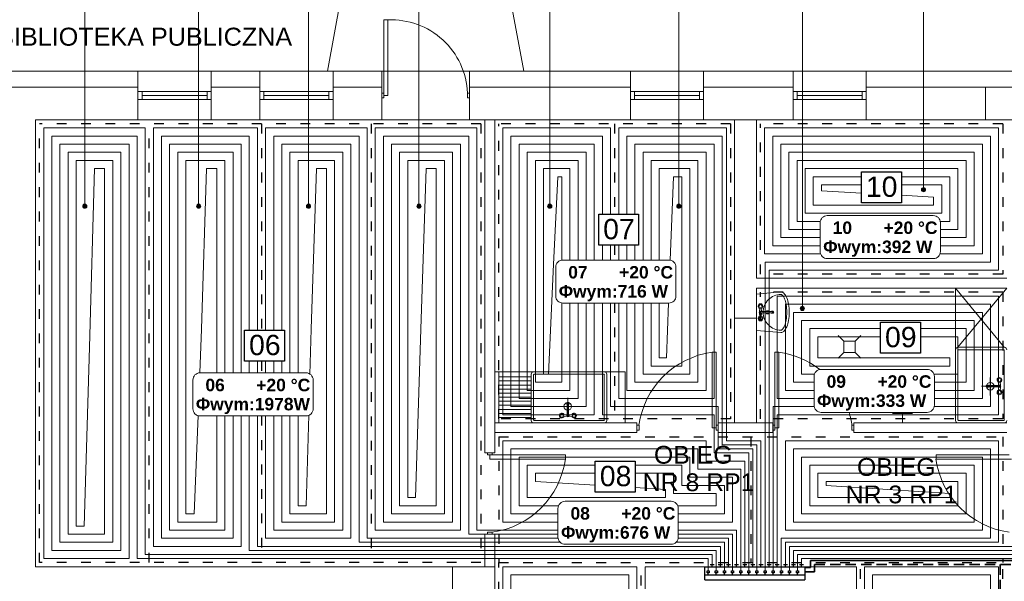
# Model space of a CAD drawing. Extents: x 280060 to 689961, y 120405 to 160329.
# Tile 21 of 85: x 658019 to 659231, y 150805 to 151496. Entities that reach past the tile are written whole.
import ezdxf
from ezdxf.lldxf.tags import DXFTag

# ---------------------------------------------------------------- set-up
doc = ezdxf.new("R2010")
doc.units = 0
doc.header["$MEASUREMENT"] = 0
for name, pattern in [('ACAD_ISO02W100', [15, 12, -3]), ('ACAD_ISO03W100', [30, 12, -18]), ('DASHED2', [9.525, 6.35, -3.175])]:
    doc.linetypes.add(name, pattern=pattern)
for name, color, linetype, lineweight in [('KAM-pro Biała Zarys', 7, 'CONTINUOUS', 9), ('KAM-pro C.O. Powrót', 150, 'ACAD_ISO02W100', 35), ('KAM-pro C.O. Zasilenie', 1, 'CONTINUOUS', 35), ('KAM-pro Kocioł C.O.', 7, 'CONTINUOUS', 18), ('KAM-pro Opis C.O.', 16, 'CONTINUOUS', 13), ('KAM-pro Opis Sanitarny', 7, 'CONTINUOUS', 18), ('KAM-pro opis Temperatury', 102, 'CONTINUOUS', 18), ('KAM-pro Podkład Sanitarny', 253, 'CONTINUOUS', 25), ('KAM-pro Przerywana Podłogówka', 150, 'ACAD_ISO03W100', 9)]:
    doc.layers.add(name, color=color, linetype=linetype, lineweight=lineweight)
doc.layers.add('KAM-pro Podłogówka Powrót', color=7, linetype='DASH', lineweight=9, true_color=0x008000)
doc.layers.add('KAM-pro Podłogówka Zasilanie', color=7, linetype='SOLID', lineweight=9, true_color=0xff8000)
doc.styles.add('ARIAL', font='arial.ttf')
doc.styles.add('damian', font='arial.ttf')
tags = doc.linetypes.add('DASH', pattern=[15, 10, -5]).pattern_tags.tags
tags[6:7] = [DXFTag(74, 4), DXFTag(75, 0), DXFTag(340, '0'), DXFTag(46, 0.0), DXFTag(50, 0.0), DXFTag(44, 0.0), DXFTag(45, 0.0)]
tags[4:5] = [DXFTag(74, 4), DXFTag(75, 0), DXFTag(340, '0'), DXFTag(46, 0.0), DXFTag(50, 0.0), DXFTag(44, 0.0), DXFTag(45, 0.0)]
tags = doc.linetypes.add('SOLID', pattern=[10, 10, 0]).pattern_tags.tags
tags[6:7] = [DXFTag(74, 4), DXFTag(75, 0), DXFTag(340, '0'), DXFTag(46, 0.0), DXFTag(50, 0.0), DXFTag(44, 0.0), DXFTag(45, 0.0)]
tags[4:5] = [DXFTag(74, 4), DXFTag(75, 0), DXFTag(340, '0'), DXFTag(46, 0.0), DXFTag(50, 0.0), DXFTag(44, 0.0), DXFTag(45, 0.0)]

msp = doc.modelspace()

# ---------------------------------------------------------------- hatches: boundary and pattern name
at = {"layer": 'KAM-pro Opis C.O.'}
h = msp.add_hatch(color=32, dxfattribs=at)
h.dxf.hatch_style = 1
h.paths.add_polyline_path([(659128.8, 151287, 1), (659134, 151287, 1)])
h = msp.add_hatch(color=32, dxfattribs=at)
h.dxf.hatch_style = 1
h.paths.add_polyline_path([(658096.8, 151266.7, 1), (658102, 151266.7, 1)])
h = msp.add_hatch(color=32, dxfattribs=at)
h.dxf.hatch_style = 1
h.paths.add_polyline_path([(658236.9, 151266.7, 1), (658242.1, 151266.7, 1)])
h = msp.add_hatch(color=32, dxfattribs=at)
h.dxf.hatch_style = 1
h.paths.add_polyline_path([(658372.1, 151266.7, 1), (658377.3, 151266.7, 1)])
h = msp.add_hatch(color=32, dxfattribs=at)
h.dxf.hatch_style = 1
h.paths.add_polyline_path([(658508, 151266.7, 1), (658513.2, 151266.7, 1)])
h = msp.add_hatch(color=32, dxfattribs=at)
h.dxf.hatch_style = 1
h.paths.add_polyline_path([(658668.9, 151266.7, 1), (658674.1, 151266.7, 1)])
h = msp.add_hatch(color=32, dxfattribs=at)
h.dxf.hatch_style = 1
h.paths.add_polyline_path([(658827.7, 151266.7, 1), (658832.9, 151266.7, 1)])
h = msp.add_hatch(color=32, dxfattribs=at)
h.dxf.hatch_style = 1
h.paths.add_polyline_path([(658979.7, 151140.8, 1), (658984.9, 151140.8, 1)])

# ---------------------------------------------------------------- linework, layer by layer
at = {"layer": 'KAM-pro Biała Zarys', "lineweight": 30}
msp.add_line((658985.2, 150823), (658985.2, 150807), dxfattribs=at)
at = {"layer": 'KAM-pro Biała Zarys', "lineweight": 25}
for points in [[(659054.9, 151309), (659104.1, 151309), (659104.1, 151271), (659054.9, 151271)], [(658731.7, 151256.7), (658780.8, 151256.7), (658780.8, 151218.7), (658731.7, 151218.7)], [(659078.5, 151123.8), (659127.6, 151123.8), (659127.6, 151085.8), (659078.5, 151085.8)], [(658295.9, 151114.2), (658345.1, 151114.2), (658345.1, 151076.1), (658295.9, 151076.1)], [(658727.5, 150952.9), (658776.7, 150952.9), (658776.7, 150914.8), (658727.5, 150914.8)]]:
    msp.add_lwpolyline(points, close=True, dxfattribs=at)
at = {"layer": 'KAM-pro C.O. Powrót', "color": 6, "linetype": 'DASHED2', "ltscale": 2}
for p, q in [((658997.4, 150825.7), (659740.8, 150825.7)), ((658997.4, 150825.7), (658997.4, 150816.8)), ((659225.8, 150825.7), (659225.8, 150284)), ((658997.4, 150816.8), (658985.2, 150816.8))]:
    msp.add_line(p, q, dxfattribs=at)
at = {"layer": 'KAM-pro C.O. Zasilenie', "color": 3}
for p, q in [((658992.4, 150830.7), (659740.8, 150830.7)), ((658992.4, 150830.7), (658992.4, 150821.8)), ((658992.4, 150821.8), (658985.2, 150821.8))]:
    msp.add_line(p, q, dxfattribs=at)
at = {"layer": 'KAM-pro Kocioł C.O.', "lineweight": 30}
for p, q in [((658862.1, 150823), (658985.2, 150823)), ((658862.1, 150807), (658862.1, 150823)), ((658868.9, 150825.5), (658873.9, 150825.5)), ((658871.4, 150823), (658871.4, 150825.5)), ((658878.9, 150825.5), (658883.9, 150825.5)), ((658881.4, 150823), (658881.4, 150825.5)), ((658888.9, 150825.5), (658893.9, 150825.5)), ((658891.4, 150823), (658891.4, 150825.5)), ((658898.9, 150825.5), (658903.9, 150825.5)), ((658901.4, 150823), (658901.4, 150825.5)), ((658908.9, 150825.5), (658913.9, 150825.5)), ((658911.4, 150823), (658911.4, 150825.5)), ((658918.9, 150825.5), (658923.9, 150825.5)), ((658921.4, 150823), (658921.4, 150825.5)), ((658928.9, 150825.5), (658933.9, 150825.5)), ((658931.4, 150823), (658931.4, 150825.5)), ((658938.9, 150825.5), (658943.9, 150825.5)), ((658941.4, 150823), (658941.4, 150825.5)), ((658948.9, 150825.5), (658953.9, 150825.5)), ((658951.4, 150823), (658951.4, 150825.5)), ((658958.9, 150825.5), (658963.9, 150825.5)), ((658961.4, 150823), (658961.4, 150825.5)), ((658968.9, 150825.5), (658973.9, 150825.5)), ((658971.4, 150823), (658971.4, 150825.5)), ((658978.9, 150825.5), (658983.9, 150825.5)), ((658981.4, 150823), (658981.4, 150825.5)), ((658862.1, 150813), (658985.2, 150813)), ((658862.1, 150807), (658985.2, 150807)), ((658865.2, 150818), (658867.7, 150818)), ((658865.2, 150815.5), (658865.2, 150818)), ((658867.7, 150815.5), (658865.2, 150815.5)), ((658866.4, 150813), (658866.4, 150815.5)), ((658867.7, 150818), (658867.7, 150815.5)), ((658875.2, 150818), (658877.7, 150818)), ((658875.2, 150815.5), (658875.2, 150818)), ((658877.7, 150815.5), (658875.2, 150815.5)), ((658876.4, 150813), (658876.4, 150815.5)), ((658877.7, 150818), (658877.7, 150815.5)), ((658885.2, 150818), (658887.7, 150818)), ((658885.2, 150815.5), (658885.2, 150818)), ((658887.7, 150815.5), (658885.2, 150815.5)), ((658886.4, 150813), (658886.4, 150815.5)), ((658887.7, 150818), (658887.7, 150815.5)), ((658895.2, 150818), (658897.7, 150818)), ((658895.2, 150815.5), (658895.2, 150818)), ((658897.7, 150815.5), (658895.2, 150815.5)), ((658896.4, 150813), (658896.4, 150815.5)), ((658897.7, 150818), (658897.7, 150815.5)), ((658905.2, 150818), (658907.7, 150818)), ((658905.2, 150815.5), (658905.2, 150818)), ((658907.7, 150815.5), (658905.2, 150815.5)), ((658906.4, 150813), (658906.4, 150815.5)), ((658907.7, 150818), (658907.7, 150815.5)), ((658915.2, 150818), (658917.7, 150818)), ((658915.2, 150815.5), (658915.2, 150818)), ((658917.7, 150815.5), (658915.2, 150815.5)), ((658916.4, 150813), (658916.4, 150815.5)), ((658917.7, 150818), (658917.7, 150815.5)), ((658925.2, 150818), (658927.7, 150818)), ((658925.2, 150815.5), (658925.2, 150818)), ((658927.7, 150815.5), (658925.2, 150815.5)), ((658926.4, 150813), (658926.4, 150815.5)), ((658927.7, 150818), (658927.7, 150815.5)), ((658935.2, 150818), (658937.7, 150818)), ((658935.2, 150815.5), (658935.2, 150818)), ((658937.7, 150815.5), (658935.2, 150815.5)), ((658936.4, 150813), (658936.4, 150815.5)), ((658937.7, 150818), (658937.7, 150815.5)), ((658945.2, 150818), (658947.7, 150818)), ((658945.2, 150815.5), (658945.2, 150818)), ((658947.7, 150815.5), (658945.2, 150815.5)), ((658946.4, 150813), (658946.4, 150815.5)), ((658947.7, 150818), (658947.7, 150815.5)), ((658955.2, 150818), (658957.7, 150818)), ((658955.2, 150815.5), (658955.2, 150818)), ((658957.7, 150815.5), (658955.2, 150815.5)), ((658956.4, 150813), (658956.4, 150815.5)), ((658957.7, 150818), (658957.7, 150815.5)), ((658965.2, 150818), (658967.7, 150818)), ((658965.2, 150815.5), (658965.2, 150818)), ((658967.7, 150815.5), (658965.2, 150815.5)), ((658966.4, 150813), (658966.4, 150815.5)), ((658967.7, 150818), (658967.7, 150815.5)), ((658975.2, 150818), (658977.7, 150818)), ((658975.2, 150815.5), (658975.2, 150818)), ((658977.7, 150815.5), (658975.2, 150815.5)), ((658976.4, 150813), (658976.4, 150815.5)), ((658977.7, 150818), (658977.7, 150815.5))]:
    msp.add_line(p, q, dxfattribs=at)
at = {"layer": 'KAM-pro Opis C.O.', "color": 32}
for p, q in [((658099.4, 151266.7), (658099.4, 151872.7)), ((658239.5, 151266.7), (658239.5, 151872.7)), ((658374.7, 151266.7), (658374.7, 151872.7)), ((658510.6, 151266.7), (658510.6, 151872.7)), ((658671.5, 151266.7), (658671.5, 151872.7)), ((658830.3, 151266.7), (658830.3, 151872.7)), ((658982.3, 151140.8), (658982.3, 151872.7)), ((659131.4, 151287), (659131.4, 151872.7))]:
    msp.add_line(p, q, dxfattribs=at)
for centre in [(659131.4, 151287), (658099.4, 151266.7), (658239.5, 151266.7), (658374.7, 151266.7), (658510.6, 151266.7), (658671.5, 151266.7), (658830.3, 151266.7), (658982.3, 151140.8)]:
    msp.add_circle(centre, 2.6, dxfattribs=at)
at = {"layer": 'KAM-pro opis Temperatury', "color": 3}
for points in [[(659013, 151202.2), (659143.4, 151202.2, 0.414214), (659152.2, 151211), (659152.2, 151246.4, 0.414214), (659143.4, 151255.2), (659013, 151255.2, 0.414214), (659004.2, 151246.4), (659004.2, 151211, 0.414214), (659013, 151202.2)], [(658687.7, 151147.4), (658818, 151147.4, 0.414214), (658826.8, 151156.2), (658826.8, 151191.6, 0.414214), (658818, 151200.4), (658687.7, 151200.4, 0.414214), (658678.8, 151191.6), (658678.8, 151156.2, 0.414214), (658687.7, 151147.4)], [(658241.2, 151008.6), (658371.5, 151008.6, 0.414214), (658380.4, 151017.4), (658380.4, 151052.7, 0.414214), (658371.5, 151061.6), (658241.2, 151061.6, 0.414214), (658232.4, 151052.7), (658232.4, 151017.4, 0.414214), (658241.2, 151008.6)], [(659005.5, 151012.9), (659135.8, 151012.9, 0.414214), (659144.7, 151021.7), (659144.7, 151057.1, 0.414214), (659135.8, 151065.9), (659005.5, 151065.9, 0.414214), (658996.7, 151057.1), (658996.7, 151021.7, 0.414214), (659005.5, 151012.9)], [(658690.4, 150850.6), (658820.8, 150850.6, 0.414214), (658829.6, 150859.4), (658829.6, 150894.7, 0.414214), (658820.8, 150903.6), (658690.4, 150903.6, 0.414214), (658681.6, 150894.7), (658681.6, 150859.4, 0.414214), (658690.4, 150850.6)]]:
    msp.add_lwpolyline(points, format="xyb", dxfattribs=at)
at = {"layer": 'KAM-pro Podkład Sanitarny', "lineweight": 20, "ltscale": 13}
for p, q in [((658443.8, 151681), (658398, 151433)), ((658593.8, 151681), (658639.5, 151433)), ((658467.3, 151406), (658467.3, 151496)), ((658467.3, 151496), (658472.3, 151496)), ((658472.3, 151496), (658472.3, 151403)), ((657978.8, 151433), (658164.8, 151433)), ((657978.8, 151433), (658164.8, 151433)), ((658164.8, 151433), (658164.8, 151373)), ((658164.8, 151433), (658254.8, 151433)), ((658254.8, 151433), (658314.8, 151433)), ((658254.8, 151433), (658254.8, 151373)), ((658314.8, 151433), (658314.8, 151373)), ((658314.8, 151433), (658404.8, 151433)), ((658404.8, 151433), (658464.8, 151433)), ((658404.8, 151433), (658404.8, 151373)), ((658464.8, 151433), (658464.8, 151373)), ((658464.8, 151433), (658572.8, 151433)), ((658572.8, 151433), (658770.8, 151433)), ((658572.8, 151433), (658572.8, 151373)), ((658770.8, 151433), (658770.8, 151373)), ((658770.8, 151433), (658860.8, 151433)), ((658860.8, 151433), (658970.8, 151433)), ((658860.8, 151433), (658860.8, 151373)), ((658970.8, 151433), (658970.8, 151373)), ((658970.8, 151433), (659060.8, 151433)), ((659060.8, 151433), (659275.8, 151433)), ((659060.8, 151433), (659060.8, 151373)), ((657998.8, 151413), (658164.8, 151413)), ((658254.8, 151413), (658314.8, 151413)), ((658404.8, 151413), (658464.8, 151413)), ((658572.8, 151413), (658770.8, 151413)), ((658860.8, 151413), (658970.8, 151413)), ((659060.8, 151413), (659275.8, 151413)), ((659207.8, 151373), (659207.8, 151413)), ((658164.8, 151408), (658254.8, 151408)), ((658169.8, 151398), (658169.8, 151408)), ((658169.8, 151403), (658249.8, 151403)), ((658249.8, 151398), (658249.8, 151408)), ((658314.8, 151408), (658404.8, 151408)), ((658319.8, 151398), (658319.8, 151408)), ((658319.8, 151403), (658399.8, 151403)), ((658399.8, 151398), (658399.8, 151408)), ((658467.3, 151406), (658464.8, 151406)), ((658464.8, 151406), (658464.8, 151400)), ((658467.3, 151400), (658464.8, 151400)), ((658467.3, 151403), (658467.3, 151406)), ((658467.3, 151403), (658472.3, 151403)), ((658467.3, 151403), (658467.3, 151400)), ((658570.3, 151403), (658570.3, 151406)), ((658570.3, 151406), (658572.8, 151406)), ((658570.3, 151403), (658570.3, 151400)), ((658570.3, 151400), (658572.8, 151400)), ((658770.8, 151408), (658860.8, 151408)), ((658775.8, 151398), (658775.8, 151408)), ((658775.8, 151403), (658855.8, 151403)), ((658855.8, 151398), (658855.8, 151408)), ((658970.8, 151408), (659060.8, 151408)), ((658975.8, 151398), (658975.8, 151408)), ((658975.8, 151403), (659055.8, 151403)), ((659055.8, 151398), (659055.8, 151408)), ((658164.8, 151398), (658254.8, 151398)), ((658164.8, 151398), (658169.8, 151398)), ((658314.8, 151398), (658404.8, 151398)), ((658314.8, 151398), (658319.8, 151398)), ((658770.8, 151398), (658860.8, 151398)), ((658770.8, 151398), (658775.8, 151398)), ((658970.8, 151398), (659060.8, 151398)), ((658970.8, 151398), (658975.8, 151398)), ((658038.8, 150823), (658038.8, 151373)), ((658038.8, 151373), (658164.8, 151373)), ((658038.8, 151373), (658038.8, 150823)), ((658038.8, 151373), (658164.8, 151373)), ((658038.8, 151373), (658164.8, 151373)), ((658164.8, 151373), (658254.8, 151373)), ((658254.8, 151373), (658314.8, 151373)), ((658254.8, 151373), (658314.8, 151373)), ((658254.8, 151373), (658314.8, 151373)), ((658314.8, 151373), (658404.8, 151373)), ((658404.8, 151373), (658464.8, 151373)), ((658404.8, 151373), (658464.8, 151373)), ((658404.8, 151373), (658464.8, 151373)), ((658464.8, 151373), (658572.8, 151373)), ((658572.8, 151373), (658770.8, 151373)), ((658572.8, 151373), (658770.8, 151373)), ((658572.8, 151373), (658583.8, 151373)), ((658591.8, 151373), (658591.8, 150963)), ((658603.8, 151373), (658603.8, 150963)), ((658770.8, 151373), (658860.8, 151373)), ((658860.8, 151373), (658898.8, 151373)), ((658860.8, 151373), (658898.8, 151373)), ((658898.8, 151373), (658898.8, 151271)), ((658898.8, 151373), (658898.8, 151271)), ((658898.8, 151373), (658925.8, 151373)), ((658925.8, 151373), (658970.8, 151373)), ((658925.8, 151373), (658925.8, 151271)), ((658925.8, 151373), (658970.8, 151373)), ((658970.8, 151373), (659060.8, 151373)), ((659060.8, 151373), (659275.8, 151373)), ((659060.8, 151373), (659275.8, 151373)), ((658898.8, 151271), (658898.8, 151000)), ((658925.8, 151274.5), (658925.8, 151178)), ((659233.8, 151178), (658925.8, 151178)), ((658925.8, 151166), (658925.8, 151000)), ((659233.8, 151166), (658925.8, 151166)), ((659170.8, 151090), (659170.8, 151166)), ((659170.8, 151166), (659230.8, 151093)), ((659173.8, 151093), (659233.8, 151166)), ((658929.9, 151141.8), (658929.5, 151137)), ((658929.9, 151130.4), (658929.5, 151135.3)), ((658931.6, 151141.8), (658932, 151137)), ((658932, 151135.3), (658931.6, 151130.4)), ((658945, 151137.4), (658945.8, 151137.4)), ((658898.8, 151129), (658925.8, 151129)), ((659026.3, 151107.7), (659033.3, 151100.7)), ((659047.3, 151100.7), (659033.3, 151100.7)), ((659033.3, 151100.7), (659033.3, 151086.7)), ((659054.3, 151107.7), (659047.3, 151100.7)), ((659047.3, 151086.7), (659047.3, 151100.7)), ((658876.3, 151087), (658871.3, 151087)), ((658871.3, 151087), (658871.3, 150994)), ((658876.3, 150997), (658876.3, 151087)), ((658948.3, 150997), (658948.3, 151087)), ((658948.3, 151087), (658953.3, 151087)), ((658953.3, 151087), (658953.3, 150994)), ((659026.3, 151079.7), (659033.3, 151086.7)), ((659033.3, 151086.7), (659047.3, 151086.7)), ((659054.3, 151079.7), (659047.3, 151086.7)), ((659170.8, 151003), (659170.8, 151090)), ((659170.8, 151045), (659170.8, 151087)), ((659230.8, 151093), (659173.8, 151093)), ((659173.8, 151045), (659173.8, 151089.2)), ((659230, 151090), (659174.5, 151090)), ((659230.8, 151089.2), (659230.8, 151003.7)), ((658651.6, 151063), (658603.8, 151063)), ((658651.6, 151063), (658608.7, 151063)), ((658608.7, 151063), (658608.7, 151000)), ((658651.6, 151063), (658738.6, 151063)), ((658651.6, 151063), (658693.6, 151063)), ((658693.6, 151063), (658735.6, 151063)), ((658738.6, 151063), (658764.1, 151063)), ((658764.1, 151063), (658764.1, 151000)), ((658648.6, 151056.6), (658608.7, 151056.6)), ((658648.6, 151051.6), (658608.7, 151051.6)), ((658648.6, 151003), (658648.6, 151060)), ((658651.6, 151006), (658651.6, 151059.2)), ((658651.6, 151057), (658651.6, 151003.7)), ((658652.4, 151060), (658693.6, 151060)), ((658693.6, 151060), (658737.9, 151060)), ((658738.6, 151003.7), (658738.6, 151059.2)), ((658741.6, 151003), (658741.6, 151060)), ((659213.5, 151055.9), (659213.5, 151033.8)), ((659223.5, 151046), (659223.9, 151050.9)), ((659226, 151046), (659225.6, 151050.9)), ((658648.6, 151046.6), (658608.7, 151046.6)), ((658648.6, 151041.6), (658608.7, 151041.6)), ((658648.6, 151036.6), (658608.7, 151036.6)), ((659170.8, 151003), (659170.8, 151045)), ((659173.8, 151003.7), (659173.8, 151045)), ((659224.7, 151045), (659202.9, 151045)), ((659210.6, 151043.9), (659209.7, 151043.9)), ((659223.9, 151039.5), (659223.5, 151044.3)), ((659225.6, 151039.5), (659226, 151044.3)), ((658648.6, 151031.6), (658608.7, 151031.6)), ((658648.6, 151026.6), (658608.7, 151026.6)), ((658693.6, 151009), (658693.6, 151030.9)), ((658648.6, 151021.6), (658608.7, 151021.6)), ((658648.6, 151016.6), (658608.7, 151016.6)), ((658704.6, 151020.2), (658682.5, 151020.2)), ((658692.6, 151023.2), (658692.6, 151024.1)), ((659105.6, 151000.4), (659105.6, 151012.9)), ((658603.8, 151000), (658778.8, 151000)), ((658648.6, 151011.6), (658608.7, 151011.6)), ((658648.6, 151006.6), (658608.7, 151006.6)), ((658652.4, 151003), (658693.6, 151003)), ((658688.1, 151009.9), (658693, 151010.2)), ((658688.1, 151008.1), (658693, 151007.8)), ((658693.6, 151003), (658737.9, 151003)), ((658693.6, 151003), (658737.9, 151003)), ((658694.7, 151010.2), (658699.5, 151009.9)), ((658694.7, 151007.8), (658699.5, 151008.1)), ((658778.8, 151000), (658778.8, 150988)), ((658878.8, 151000), (658945.8, 151000)), ((658898.8, 151000), (658878.8, 151000)), ((658878.8, 151000), (658878.8, 150988)), ((658925.8, 151000), (658945.8, 151000)), ((658945.8, 151000), (658945.8, 150988)), ((659045.8, 151000), (659233.8, 151000)), ((659045.8, 151000), (659045.8, 150988)), ((659093.2, 151011.4), (659117.9, 151011.4)), ((659230.8, 151000), (659173.8, 151000)), ((659227.8, 151003), (659174.5, 151003)), ((659176.8, 151003), (659230, 151003)), ((658603.8, 150988), (658778.8, 150988)), ((658781.3, 150997), (658778.8, 150997)), ((658781.3, 150991), (658778.8, 150991)), ((658781.3, 150994), (658781.3, 150997)), ((658781.3, 150994), (658781.3, 150991)), ((658876.3, 150994), (658871.3, 150994)), ((658876.3, 150994), (658876.3, 150997)), ((658876.3, 150997), (658878.8, 150997)), ((658876.3, 150994), (658876.3, 150991)), ((658876.3, 150991), (658878.8, 150991)), ((658878.8, 150997), (658878.8, 150991)), ((658878.8, 150988), (658945.8, 150988)), ((658948.3, 150997), (658945.8, 150997)), ((658945.8, 150997), (658945.8, 150991)), ((658948.3, 150991), (658945.8, 150991)), ((658948.3, 150994), (658948.3, 150997)), ((658948.3, 150994), (658953.3, 150994)), ((658948.3, 150994), (658948.3, 150991)), ((659043.3, 150994), (659043.3, 150997)), ((659043.3, 150997), (659045.8, 150997)), ((659043.3, 150994), (659043.3, 150991)), ((659043.3, 150991), (659045.8, 150991)), ((659045.8, 150988), (659233.8, 150988)), ((658591.8, 150963), (658603.8, 150963)), ((658594.8, 150960.5), (658594.8, 150963)), ((658600.8, 150963), (658594.8, 150963)), ((658597.8, 150960.5), (658594.8, 150960.5)), ((658597.8, 150960.5), (658597.8, 150955.5)), ((658597.8, 150960.5), (658600.8, 150960.5)), ((658690.8, 150955.5), (658597.8, 150955.5)), ((658600.8, 150960.5), (658600.8, 150963)), ((658600.8, 150960.5), (658690.8, 150960.5)), ((658690.8, 150960.5), (658690.8, 150955.5)), ((659236.8, 150960.5), (659146.8, 150960.5)), ((659146.8, 150960.5), (659146.8, 150955.5)), ((659146.8, 150955.5), (659239.8, 150955.5)), ((658591.8, 150863), (658591.8, 150823)), ((658591.8, 150823), (658591.8, 150863)), ((658591.8, 150863), (658603.8, 150863)), ((658597.8, 150865.5), (658594.8, 150865.5)), ((658594.8, 150865.5), (658594.8, 150863)), ((658597.8, 150865.5), (658600.8, 150865.5)), ((658600.8, 150865.5), (658600.8, 150863)), ((658603.8, 150863), (658603.8, 150823)), ((658603.8, 150823), (658603.8, 150863)), ((658038.8, 150823), (658551.8, 150823)), ((658038.8, 150823), (658098.8, 150823)), ((658098.8, 150823), (658038.8, 150823)), ((658551.8, 150755), (658551.8, 150823)), ((658551.8, 150823), (658603.8, 150823)), ((658603.8, 150755), (658603.8, 150823)), ((658788.8, 150823), (658898.8, 150823)), ((658788.8, 150755), (658788.8, 150823)), ((658896.7, 150823), (658923.7, 150823)), ((658925.8, 150823), (659048.8, 150823)), ((659048.8, 150755), (659048.8, 150823))]:
    msp.add_line(p, q, dxfattribs=at)
for points in [[(658955.7, 151111.1), (658925.8, 151113.9), (658925.8, 151158.4), (658955.7, 151161.1, -0.022809), (658956.1, 151161.1, -0.203453), (658959.3, 151159.8, -0.097163), (658963.2, 151153.8, -0.054131), (658965.3, 151146.3, -0.041072), (658966.1, 151136.1, -0.041072), (658965.3, 151125.9, -0.054131), (658963.2, 151118.4, -0.097163), (658959.3, 151112.5, -0.203453), (658956.1, 151111.1, -0.203453)], [(658956, 151158.1, -0.022809), (658956.1, 151158.1, -0.203453), (658957.2, 151157.7, -0.097163), (658960.4, 151152.7, -0.054131), (658962.3, 151145.8, -0.041072), (658963.1, 151136.1, -0.041072), (658962.3, 151126.4, -0.054131), (658960.4, 151119.6, -0.097163), (658957.2, 151114.6, -0.203453), (658956.1, 151114.1, -0.098491), (658947.7, 151115.8, -0.098491), (658940.6, 151120.6, -0.098491), (658935.8, 151127.7, -0.098491), (658934.1, 151136.1, -0.098491), (658935.8, 151144.5, -0.098491), (658940.6, 151151.7, -0.098491), (658947.7, 151156.4, -0.098491), (658956.1, 151158.1)], [(658945.2, 151136.9, 0.104546), (658945, 151137), (658930.8, 151137, 1), (658930.8, 151135.3), (658945, 151135.3, 0.104546), (658945.2, 151135.3)], [(658945.4, 151137.3, 0.104546), (658945, 151137.4, 0.104546), (658944.5, 151137.3, 0.100796), (658944.1, 151137)], [(658944.1, 151135.3, 0.009141), (658944.1, 151135.2, 0.100796), (658944.5, 151135, 0.104546), (658945, 151134.9, 0.104546), (658945.4, 151135)], [(658945, 151134.9), (658945.8, 151134.9, 0.104546), (658946.3, 151135, 0.100796), (658946.7, 151135.2, 0.095911), (658946.9, 151135.6, 0.09272), (658947, 151136.1, 0.09272), (658946.9, 151136.6, 0.095911), (658946.7, 151137, 0.100796), (658946.3, 151137.3)], [(658946.1, 151136.1, 0.09272), (658946, 151136.6, 0.095911), (658945.8, 151137, 0.100796), (658945.4, 151137.3)], [(658945.4, 151135, 0.100796), (658945.8, 151135.2, 0.095911), (658946, 151135.6)], [(659210.6, 151046.4), (659209.7, 151046.4, 0.104546), (659209.2, 151046.3, 0.100796), (659208.8, 151046.1, 0.095911), (659208.6, 151045.7, 0.09272), (659208.5, 151045.2, 0.09272), (659208.6, 151044.7, 0.095911), (659208.8, 151044.3, 0.100796), (659209.2, 151044)], [(659209.4, 151045.2, 0.09272), (659209.5, 151044.7, 0.095911), (659209.7, 151044.3, 0.100796), (659210.1, 151044)], [(659210.1, 151046.3, 0.100796), (659209.7, 151046.1, 0.095911), (659209.5, 151045.7)], [(659211.4, 151046, 0.009141), (659211.4, 151046.1, 0.100796), (659211, 151046.3, 0.104546), (659210.6, 151046.4, 0.104546), (659210.1, 151046.3)], [(659210.1, 151044, 0.104546), (659210.6, 151043.9, 0.104546), (659211, 151044, 0.100796), (659211.4, 151044.3)], [(659210.3, 151044.4, 0.104546), (659210.6, 151044.3), (659224.8, 151044.3, 1), (659224.8, 151046), (659210.6, 151046, 0.104546), (659210.3, 151046)], [(658695.1, 151023.2), (658695.1, 151024.1, 0.104546), (658695, 151024.5, 0.100796), (658694.7, 151024.9, 0.095911), (658694.3, 151025.2, 0.09272), (658693.8, 151025.2, 0.09272), (658693.3, 151025.2, 0.095911), (658692.9, 151024.9, 0.100796), (658692.7, 151024.5)], [(658693.8, 151024.4, 0.09272), (658693.3, 151024.3, 0.095911), (658692.9, 151024, 0.100796), (658692.7, 151023.6)], [(658695, 151023.6, 0.100796), (658694.7, 151024, 0.095911), (658694.3, 151024.3)], [(658692.7, 151023.6, 0.104546), (658692.6, 151023.2, 0.104546), (658692.7, 151022.8, 0.100796), (658692.9, 151022.4)], [(658693, 151023.5, 0.104546), (658693, 151023.2), (658693, 151009, 1), (658694.7, 151009), (658694.7, 151023.2, 0.104546), (658694.6, 151023.5)], [(658694.7, 151022.3, 0.009141), (658694.7, 151022.4, 0.100796), (658695, 151022.8, 0.104546), (658695.1, 151023.2, 0.104546), (658695, 151023.6)]]:
    msp.add_lwpolyline(points, format="xyb", dxfattribs=at)
for centre, radius in [((658930.8, 151143.6), 2), ((658930.8, 151128.6), 2), ((659213.5, 151045), 4.65), ((659224.8, 151052.7), 2), ((659224.8, 151037.7), 2), ((658693.6, 151020.2), 4.65), ((658686.3, 151009), 2), ((658701.3, 151009), 2)]:
    msp.add_circle(centre, radius, dxfattribs=at)
for centre, radius, start, end in [((658476.5, 151402.3), 93.8, 2.286, 92.5873), ((658930.8, 151143.6), 3, 288.4795, 251.5205), ((658930.8, 151136.1), 1.5, 34.5181, 325.4819), ((658939.6, 151136.1), 2, 25.1507, 154.8493), ((658939.6, 151136.1), 2, 205.1507, 334.8493), ((658945, 151136.1), 1.25, 136.8965, 138.9915), ((658944.9, 151136.2), 0.778, 43.1035, 66.1265), ((658944.9, 151136), 0.778, 293.8735, 316.8965), ((658944.9, 151136.1), 0.848, 21.1894, 43.1035), ((658944.9, 151136.1), 0.848, 316.8965, 338.8106), ((658944.8, 151136.1), 0.934, 0, 21.1894), ((658944.8, 151136.1), 0.934, 338.8106, 0), ((658945.8, 151136.3), 1.1, 66.1265, 90), ((658944.8, 151136.1), 1.33, 338.8106, 0), ((658930.8, 151128.6), 3, 108.4795, 71.5205), ((658885.8, 150982.4), 105.6, 97.942, 172.058), ((658938.7, 150982.4), 105.6, 52.0718, 82.058), ((659224.8, 151052.7), 3, 288.4795, 251.5205), ((659209.7, 151045), 1.1, 246.1265, 270), ((659210.7, 151045.2), 1.33, 158.8106, 180), ((659210.6, 151045.2), 0.848, 136.8965, 158.8106), ((659210.7, 151045.2), 0.934, 158.8106, 180), ((659210.7, 151045.2), 0.934, 180, 201.1894), ((659210.6, 151045.1), 0.848, 201.1894, 223.1035), ((659210.6, 151045.2), 0.778, 113.8735, 136.8965), ((659210.6, 151045.1), 0.778, 223.1035, 246.1265), ((659210.5, 151045.1), 1.25, 316.8965, 318.9915), ((659224.8, 151037.7), 3, 108.4795, 71.5205), ((659224.8, 151045.2), 1.5, 214.5181, 145.4819), ((658693.7, 151024.1), 1.1, 156.1266, 180), ((658693.8, 151023), 1.33, 68.8106, 90), ((658693.8, 151023.3), 1.25, 226.8965, 228.9915), ((658693.7, 151023.2), 0.778, 133.1035, 156.1266), ((658693.8, 151023.1), 0.848, 111.1894, 133.1035), ((658693.8, 151023), 0.934, 90, 111.1894), ((658693.8, 151023), 0.934, 68.8106, 90), ((658693.8, 151023.1), 0.848, 46.8965, 68.8106), ((658693.9, 151023.2), 0.778, 23.8734, 46.8965), ((658938.7, 150982.4), 105.6, 7.942, 16.7918), ((658686.3, 151009), 3, 18.4795, 341.5205), ((658693.8, 151009), 1.5, 124.5181, 55.4819), ((658701.3, 151009), 3, 198.4795, 161.5205), ((658586.2, 150970.1), 105.6, 277.9352, 352.0607), ((659251.3, 150970.1), 105.6, 187.942, 262.058)]:
    msp.add_arc(centre, radius, start, end, dxfattribs=at)
at = {"layer": 'KAM-pro Podkład Sanitarny', "lineweight": 20, "ltscale": 13, "extrusion": (0, 0, -1)}
for centre, radius, start, end in [((-659173.8, 151090), 3, 0, 90), ((-659174.5, 151089.2), 0.75, 0, 90), ((-659230, 151089.2), 0.75, 90, 180), ((-659230.8, 151090), 3, 90, 180), ((-658651.6, 151060), 3, 0, 90), ((-658738.6, 151060), 3, 90, 180), ((-658652.4, 151059.2), 0.75, 0, 90), ((-658737.9, 151059.2), 0.75, 90, 180), ((-658651.6, 151003), 3, 270, 0), ((-658652.4, 151003.7), 0.75, 270, 0), ((-658737.9, 151003.7), 0.75, 180, 270), ((-658738.6, 151003), 3, 180, 270), ((-659173.8, 151003), 3, 270, 0), ((-659174.5, 151003.7), 0.75, 270, 0), ((-659230, 151003.7), 0.75, 180, 270), ((-659230.8, 151003), 3, 180, 270)]:
    msp.add_arc(centre, radius, start, end, dxfattribs=at)
at = {"layer": 'KAM-pro Podłogówka Powrót', "color": 4}
for p, q in [((658883.8, 151353), (658883.8, 150973)), ((658863.8, 151333), (658863.8, 151040)), ((658105, 151093), (658111.3, 151313)), ((658243, 151115.5), (658249.3, 151313)), ((658378, 151115.5), (658384.3, 151313)), ((658513, 151115.5), (658519.3, 151313)), ((658843.8, 151313), (658843.8, 151060)), ((659005.8, 151285.5), (659054.9, 151282.8)), ((658670, 151060), (658676.3, 151195)), ((658936.4, 150818), (658936.4, 151198)), ((658815, 151080), (658817.6, 151147.4)), ((659213.8, 151146), (658961.4, 151146)), ((658961.4, 151040), (658961.4, 151146)), ((659193.8, 151126), (658981.4, 151126)), ((658981.4, 151060), (658981.4, 151126)), ((659001.4, 151080), (659001.4, 151106)), ((659078.5, 151106), (659001.4, 151106)), ((659173.8, 151106), (659127.6, 151106)), ((658815, 151080), (658806.3, 151080)), ((659001.4, 151080), (659082.6, 151080)), ((658843.8, 151060), (658786.3, 151060)), ((658863.8, 151040), (658766.3, 151040)), ((658946.4, 150818), (658946.4, 151020)), ((658873.8, 151010), (658736.3, 151010)), ((658873.8, 151010), (658873.8, 150963)), ((658623.8, 150968), (658623.8, 150888)), ((658623.8, 150968), (658853.8, 150968)), ((658853.8, 150968), (658853.8, 150943)), ((658883.8, 150973), (658926.4, 150973)), ((658926.4, 150818), (658926.4, 150973)), ((658873.8, 150963), (658916.4, 150963)), ((658916.4, 150818), (658916.4, 150963)), ((658643.8, 150948), (658643.8, 150908)), ((658643.8, 150948), (658727.5, 150948)), ((658776.7, 150948), (658833.8, 150948)), ((658833.8, 150948), (658833.8, 150923)), ((658853.8, 150943), (658906.4, 150943)), ((658906.4, 150818), (658906.4, 150943)), ((658776.7, 150920.3), (658813.8, 150918)), ((658813.8, 150918), (658813.8, 150908)), ((658833.8, 150923), (658886.4, 150923)), ((658886.4, 150888), (658886.4, 150923)), ((659087.6, 150918), (659011.4, 150923)), ((658643.8, 150908), (658813.8, 150908)), ((658623.8, 150888), (658681.6, 150888)), ((658829.6, 150888), (658886.4, 150888)), ((658571.8, 150863), (658681.6, 150863)), ((658829.6, 150863), (658896.4, 150863)), ((658896.4, 150818), (658896.4, 150863)), ((658956.4, 150858), (659213.8, 150858)), ((658956.4, 150818), (658956.4, 150858)), ((658301.8, 150843), (658876.4, 150843)), ((658436.8, 150853), (658684.4, 150853)), ((658826.9, 150853), (658886.4, 150853)), ((658876.4, 150818), (658876.4, 150843)), ((658886.4, 150818), (658886.4, 150853)), ((658966.4, 150818), (658966.4, 150848)), ((658966.4, 150848), (659369.8, 150848)), ((658163.8, 150833), (658866.4, 150833)), ((658866.4, 150818), (658866.4, 150833)), ((658976.4, 150818), (658976.4, 150838)), ((658976.4, 150838), (659503.8, 150838)), ((658623.8, 150463), (658623.8, 150813)), ((659213.8, 150468), (659213.8, 150813))]:
    msp.add_line(p, q, dxfattribs=at)
for points in [[(658058.8, 151353), (658163.8, 151353), (658163.8, 150833)], [(658143.8, 150843), (658058.8, 150843), (658058.8, 151353)], [(658193.8, 151353), (658301.8, 151353), (658301.8, 151114.2)], [(658281.8, 150858), (658193.8, 150858), (658193.8, 151353)], [(658331.8, 151353), (658436.8, 151353), (658436.8, 150853)], [(658331.8, 151114.2), (658331.8, 151353)], [(658466.8, 151353), (658571.8, 151353), (658571.8, 150863)], [(658551.8, 150878), (658466.8, 150878), (658466.8, 151353)], [(658623.8, 151353), (658736.3, 151353), (658736.3, 151256.7)], [(658716.3, 151020), (658623.8, 151020), (658623.8, 151353)], [(658883.8, 151353), (658766.3, 151353), (658766.3, 151256.7)], [(658936.4, 151198), (659213.8, 151198), (659213.8, 151353)], [(659213.8, 151353), (658945.8, 151353), (658945.8, 151218)], [(658078.8, 151333), (658143.8, 151333), (658143.8, 150843)], [(658123.8, 150863), (658078.8, 150863), (658078.8, 151333)], [(658213.8, 151333), (658281.8, 151333), (658281.8, 151061.6)], [(658261.8, 150878), (658213.8, 150878), (658213.8, 151333)], [(658351.8, 151333), (658416.8, 151333), (658416.8, 150868)], [(658351.8, 151061.6), (658351.8, 151333)], [(658486.8, 151333), (658551.8, 151333), (658551.8, 150878)], [(658531.8, 150898), (658486.8, 150898), (658486.8, 151333)], [(658696.3, 151040), (658643.8, 151040), (658643.8, 151333)], [(658643.8, 151333), (658716.3, 151333), (658716.3, 151200.4)], [(658863.8, 151333), (658786.3, 151333), (658786.3, 151200.4)], [(659193.8, 151333), (658965.8, 151333), (658965.8, 151238)], [(659152.2, 151218), (659193.8, 151218), (659193.8, 151333)], [(658111.3, 151313), (658123.8, 151313), (658123.8, 150863)], [(658249.3, 151313), (658261.8, 151313), (658261.8, 151061.6)], [(658384.3, 151313), (658396.8, 151313), (658396.8, 150888)], [(658519.3, 151313), (658531.8, 151313), (658531.8, 150898)], [(658663.8, 151313), (658696.3, 151313), (658696.3, 151200.4)], [(658670, 151060), (658663.8, 151060), (658663.8, 151313)], [(658843.8, 151313), (658806.3, 151313), (658806.3, 151200.4)], [(659173.8, 151313), (658985.8, 151313), (658985.8, 151258)], [(659152.2, 151238), (659173.8, 151238), (659173.8, 151313)], [(658985.8, 151258), (659153.8, 151258), (659153.8, 151293)], [(659054.9, 151293), (659005.8, 151293), (659005.8, 151285.5)], [(659153.8, 151293), (659104.1, 151293)], [(658965.8, 151238), (659004.2, 151238)], [(658736.3, 151218.7), (658736.3, 151200.4)], [(658766.3, 151218.7), (658766.3, 151200.4)], [(658945.8, 151218), (659004.2, 151218)], [(658696.3, 151147.4), (658696.3, 151040)], [(658716.3, 151147.4), (658716.3, 151020)], [(658736.3, 151147.4), (658736.3, 151010)], [(658766.3, 151147.4), (658766.3, 151040)], [(658786.3, 151147.4), (658786.3, 151060)], [(658806.3, 151147.4), (658806.3, 151080)], [(659144.5, 151020), (659213.8, 151020), (659213.8, 151146)], [(659144.7, 151040), (659193.8, 151040), (659193.8, 151126)], [(659144.2, 151060), (659173.8, 151060), (659173.8, 151106)], [(658301.8, 151076.1), (658301.8, 151061.6)], [(658331.8, 151061.6), (658331.8, 151076.1)], [(658981.4, 151060), (658997.2, 151060)], [(658961.4, 151040), (658996.7, 151040)], [(658946.4, 151020), (658996.8, 151020)], [(658261.8, 151008.6), (658261.8, 150878)], [(658281.8, 151008.6), (658281.8, 150858)], [(658301.8, 151008.6), (658301.8, 150843)], [(658416.8, 150868), (658331.8, 150868), (658331.8, 151008.6)], [(658396.8, 150888), (658351.8, 150888), (658351.8, 151008.6)], [(658971.4, 150968), (659213.8, 150968), (659213.8, 150858)], [(659193.8, 150878), (658971.4, 150878), (658971.4, 150968)], [(658991.4, 150948), (659193.8, 150948), (659193.8, 150878)], [(659174.2, 150898), (658991.4, 150898), (658991.4, 150948)], [(659011.4, 150928), (659173.8, 150928), (659173.8, 150898)], [(659011.4, 150923), (659011.4, 150928)], [(658623.8, 150813), (658768.8, 150813), (658768.8, 150530)], [(659213.8, 150813), (659068.8, 150813), (659068.8, 150493)]]:
    msp.add_lwpolyline(points, dxfattribs=at)
at = {"layer": 'KAM-pro Podłogówka Zasilanie', "color": 1}
for p, q in [((658888.8, 151363), (658888.8, 150978)), ((658873.8, 151343), (658873.8, 151030)), ((658853.8, 151323), (658853.8, 151050)), ((658676.3, 151195), (658681.3, 151303)), ((658819.7, 151200.2), (658823.8, 151303)), ((658833.8, 151303), (658833.8, 151070)), ((659104.1, 151280.2), (659143.8, 151278)), ((658941.4, 150825.5), (658941.4, 151188)), ((659223.8, 151156), (658951.4, 151156)), ((658951.4, 151030), (658951.4, 151156)), ((659203.8, 151136), (658971.4, 151136)), ((658971.4, 151050), (658971.4, 151136)), ((658240.8, 151061.6), (658243, 151115.5)), ((658376.4, 151059.7), (658378, 151115.5)), ((658506.4, 150908), (658513, 151115.5)), ((658991.4, 151070), (658991.4, 151116)), ((659078.5, 151116), (658991.4, 151116)), ((659183.8, 151116), (659127.6, 151116)), ((658098.8, 150873), (658105, 151093)), ((659082.6, 151080), (659163.8, 151080)), ((658833.8, 151070), (658796.3, 151070)), ((658853.8, 151050), (658776.3, 151050)), ((658873.8, 151030), (658756.3, 151030)), ((658878.8, 151020), (658746.3, 151020)), ((658878.8, 151020), (658878.8, 150968)), ((658233.8, 150888), (658238.7, 151008.9)), ((658371.8, 150898), (658375, 151009.3)), ((658951.4, 150825.5), (658951.4, 151010)), ((658613.8, 150978), (658863.8, 150978)), ((658613.8, 150978), (658613.8, 150878)), ((658863.8, 150978), (658863.8, 150953)), ((658888.8, 150978), (658931.4, 150978)), ((658931.4, 150825.5), (658931.4, 150978)), ((658878.8, 150968), (658921.4, 150968)), ((658921.4, 150825.5), (658921.4, 150968)), ((658633.8, 150958), (658843.8, 150958)), ((658633.8, 150958), (658633.8, 150898)), ((658843.8, 150958), (658843.8, 150933)), ((658863.8, 150953), (658911.4, 150953)), ((658911.4, 150825.5), (658911.4, 150953)), ((658653.8, 150938), (658727.5, 150938)), ((658653.8, 150938), (658653.8, 150928)), ((658727.5, 150923.4), (658653.8, 150928)), ((658776.7, 150938), (658823.8, 150938)), ((658823.8, 150938), (658823.8, 150913)), ((658843.8, 150933), (658896.4, 150933)), ((658896.4, 150878), (658896.4, 150933)), ((659087.6, 150918), (659163.8, 150913)), ((658823.8, 150913), (658876.4, 150913)), ((658876.4, 150898), (658876.4, 150913)), ((659163.8, 150908), (659163.8, 150913)), ((658633.8, 150898), (658682.2, 150898)), ((658829, 150898), (658876.4, 150898)), ((658581.8, 150868), (658681.6, 150868)), ((658613.8, 150878), (658681.6, 150878)), ((658829.6, 150878), (658896.4, 150878)), ((658829.6, 150868), (658901.4, 150868)), ((658901.4, 150825.5), (658901.4, 150868)), ((658446.8, 150858), (658681.7, 150858)), ((658829.5, 150858), (658891.4, 150858)), ((658891.4, 150825.5), (658891.4, 150858)), ((658311.8, 150848), (658881.4, 150848)), ((658881.4, 150825.5), (658881.4, 150848)), ((658961.4, 150853), (659223.8, 150853)), ((658961.4, 150825.5), (658961.4, 150853)), ((658971.4, 150825.5), (658971.4, 150843)), ((658971.4, 150843), (659379.8, 150843)), ((658173.8, 150838), (658871.4, 150838)), ((658871.4, 150825.5), (658871.4, 150838)), ((658981.4, 150825.5), (658981.4, 150833)), ((658981.4, 150833), (659513.8, 150833)), ((658613.8, 150702.2), (658613.8, 150823)), ((659223.8, 150473), (659223.8, 150823))]:
    msp.add_line(p, q, dxfattribs=at)
for points in [[(658048.8, 151363), (658173.8, 151363), (658173.8, 150838)], [(658153.8, 150833), (658048.8, 150833), (658048.8, 151363)], [(658183.8, 151363), (658311.8, 151363), (658311.8, 151114.2)], [(658291.8, 150848), (658183.8, 150848), (658183.8, 151363)], [(658321.8, 151363), (658446.8, 151363), (658446.8, 150858)], [(658321.8, 151114.2), (658321.8, 151363)], [(658456.8, 151363), (658581.8, 151363), (658581.8, 150868)], [(658561.8, 150868), (658456.8, 150868), (658456.8, 151363)], [(658613.8, 151363), (658746.3, 151363), (658746.3, 151256.7)], [(658726.3, 151010), (658613.8, 151010), (658613.8, 151363)], [(658888.8, 151363), (658756.3, 151363), (658756.3, 151256.7)], [(659223.8, 151363), (658935.8, 151363), (658935.8, 151208)], [(658941.4, 151188), (659223.8, 151188), (659223.8, 151363)], [(658068.8, 151343), (658153.8, 151343), (658153.8, 150833)], [(658133.8, 150853), (658068.8, 150853), (658068.8, 151343)], [(658203.8, 151343), (658291.8, 151343), (658291.8, 151061.6)], [(658271.8, 150868), (658203.8, 150868), (658203.8, 151343)], [(658341.8, 151343), (658426.8, 151343), (658426.8, 150858)], [(658341.8, 151114.2), (658341.8, 151343)], [(658476.8, 151343), (658561.8, 151343), (658561.8, 150868)], [(658541.8, 150888), (658476.8, 150888), (658476.8, 151343)], [(658633.8, 151343), (658726.3, 151343), (658726.3, 151200.4)], [(658706.3, 151030), (658633.8, 151030), (658633.8, 151343)], [(658873.8, 151343), (658776.3, 151343), (658776.3, 151256.7)], [(659203.8, 151343), (658955.8, 151343), (658955.8, 151228)], [(659151.7, 151208), (659203.8, 151208), (659203.8, 151343)], [(658088.8, 151323), (658133.8, 151323), (658133.8, 150853)], [(658098.8, 150873), (658088.8, 150873), (658088.8, 151323)], [(658223.8, 151323), (658271.8, 151323), (658271.8, 151061.6)], [(658233.8, 150888), (658223.8, 150888), (658223.8, 151323)], [(658361.8, 151323), (658406.8, 151323), (658406.8, 150878)], [(658361.8, 151061.6), (658361.8, 151323)], [(658496.8, 151323), (658541.8, 151323), (658541.8, 150888)], [(658506.4, 150908), (658496.8, 150908), (658496.8, 151323)], [(658686.3, 151050), (658653.8, 151050), (658653.8, 151323)], [(658653.8, 151323), (658706.3, 151323), (658706.3, 151200.4)], [(658853.8, 151323), (658796.3, 151323), (658796.3, 151200.4)], [(659183.8, 151323), (658975.8, 151323), (658975.8, 151248)], [(659152.2, 151228), (659183.8, 151228), (659183.8, 151323)], [(658681.3, 151303), (658686.3, 151303), (658686.3, 151200.3)], [(658833.8, 151303), (658823.8, 151303)], [(659054.9, 151303), (658995.8, 151303), (658995.8, 151268)], [(659163.8, 151303), (659104.1, 151303)], [(659151.7, 151248), (659163.8, 151248), (659163.8, 151303)], [(658995.8, 151268), (659143.8, 151268), (659143.8, 151278)], [(658975.8, 151248), (659004.4, 151248)], [(658746.3, 151218.7), (658746.3, 151200.4)], [(658756.3, 151218.7), (658756.3, 151200.4)], [(658776.3, 151218.7), (658776.3, 151200.4)], [(658955.8, 151228), (659004.2, 151228)], [(658935.8, 151208), (659004.7, 151208)], [(658686.3, 151147.5), (658686.3, 151050)], [(658706.3, 151147.4), (658706.3, 151030)], [(658726.3, 151147.4), (658726.3, 151010)], [(658746.3, 151147.4), (658746.3, 151020)], [(658756.3, 151147.4), (658756.3, 151030)], [(658776.3, 151147.4), (658776.3, 151050)], [(658796.3, 151147.4), (658796.3, 151070)], [(658951.4, 151010), (659223.8, 151010), (659223.8, 151156)], [(659144.7, 151030), (659203.8, 151030), (659203.8, 151136)], [(659144.7, 151050), (659183.8, 151050), (659183.8, 151116)], [(658311.8, 151076.1), (658311.8, 151061.6)], [(658321.8, 151061.6), (658321.8, 151076.1)], [(658341.8, 151061.6), (658341.8, 151076.1)], [(658991.4, 151070), (659163.8, 151070), (659163.8, 151080)], [(658971.4, 151050), (658996.7, 151050)], [(658951.4, 151030), (658996.7, 151030)], [(658271.8, 151008.6), (658271.8, 150868)], [(658291.8, 151008.6), (658291.8, 150848)], [(658311.8, 151008.6), (658311.8, 150848)], [(658426.8, 150858), (658321.8, 150858), (658321.8, 151008.6)], [(658406.8, 150878), (658341.8, 150878), (658341.8, 151008.6)], [(658371.8, 150898), (658361.8, 150898), (658361.8, 151008.6)], [(658961.4, 150978), (659223.8, 150978), (659223.8, 150853)], [(659203.8, 150868), (658961.4, 150868), (658961.4, 150978)], [(658981.4, 150958), (659203.8, 150958), (659203.8, 150868)], [(659183.8, 150888), (658981.4, 150888), (658981.4, 150958)], [(659001.4, 150938), (659183.8, 150938), (659183.8, 150888)], [(659163.8, 150908), (659001.4, 150908), (659001.4, 150938)], [(658613.8, 150823), (658778.8, 150823), (658778.8, 150520)], [(659223.8, 150823), (659058.8, 150823), (659058.8, 150483)]]:
    msp.add_lwpolyline(points, dxfattribs=at)
at = {"layer": 'KAM-pro Przerywana Podłogówka', "color": 92, "lineweight": 25}
for p, q in [((658043.8, 150828), (658043.8, 151368)), ((658586.8, 151368), (658043.8, 151368)), ((658178.8, 150828), (658178.8, 151368)), ((658316.8, 151368), (658316.8, 151114.2)), ((658451.8, 151368), (658451.8, 150828)), ((658586.8, 151368), (658586.8, 150828)), ((658608.8, 151005), (658608.8, 151368)), ((658893.8, 151368), (658608.8, 151368)), ((658751.3, 151368), (658751.3, 151256.7)), ((658893.8, 151368), (658893.8, 151005)), ((658930.8, 151183), (658930.8, 151368)), ((659228.8, 151368), (658930.8, 151368)), ((659228.8, 151368), (659228.8, 151183)), ((658751.3, 151218.7), (658751.3, 151200.4)), ((659228.8, 151183), (658930.8, 151183)), ((659228.8, 151161), (658930.8, 151161)), ((658930.8, 151005), (658930.8, 151161)), ((659228.8, 151161), (659228.8, 151005)), ((658751.3, 151147.4), (658751.3, 151005)), ((658316.8, 151076.1), (658316.8, 151061.6)), ((658316.8, 151008.6), (658316.8, 150828)), ((658893.8, 151005), (658608.8, 151005)), ((659228.8, 151005), (658930.8, 151005)), ((658608.8, 150983), (659228.8, 150983)), ((658608.8, 150983), (658608.8, 150828)), ((658918.8, 150983), (658918.8, 150828)), ((659228.8, 150983), (659228.8, 150828)), ((658586.8, 150828), (658043.8, 150828)), ((658608.8, 150828), (659228.8, 150828)), ((658608.8, 150702.2), (658608.8, 150828)), ((658783.8, 150500), (658783.8, 150828)), ((659053.8, 150478), (659053.8, 150828)), ((659228.8, 150478), (659228.8, 150828))]:
    msp.add_line(p, q, dxfattribs=at)

# ---------------------------------------------------------------- texts
at = {"layer": 'KAM-pro Biała Zarys', "lineweight": 25, "char_height": 25, "width": 31.17, "attachment_point": 1, "style": 'ARIAL'}
for s, insert in [('10', (659060.5, 151303.2)), ('07', (658737.2, 151251)), ('09', (659084, 151118.1)), ('06', (658301.5, 151108.4)), ('08', (658733.1, 150947.1))]:
    msp.add_mtext(s, dxfattribs=dict(at, insert=insert))
at = {"layer": 'KAM-pro Opis C.O.', "color": 32, "style": 'ARIAL'}
for s, p in [('OBIEG ', (658799.7, 150949.8)), ('OBIEG ', (659049.5, 150934.8)), ('NR 8 RP1 ', (658785.9, 150916)), ('NR 3 RP1 ', (659035.6, 150901))]:
    msp.add_text(s, height=21.87, dxfattribs=at).set_placement(p)
at = {"layer": 'KAM-pro Opis Sanitarny', "lineweight": 25, "insert": (657991.6, 151486.4), "char_height": 22.159, "width": 426.226, "attachment_point": 1, "rotation": 360, "style": 'damian'}
msp.add_mtext('BIBLIOTEKA PUBLICZNA', dxfattribs=at)
at = {"layer": 'KAM-pro opis Temperatury', "color": 3, "char_height": 15.352, "attachment_point": 7}
for s, insert in [('{\\fArial|b1|i0|c238|p34;10}', (659019.6, 151232.3)), ('{\\fArial|b1|i0|c238|p34;+20 °C}', (659082.2, 151232.3)), ('{\\fArial|b1|i0|c0|p34;Φ\\fArial|b1|i0|c238|p34;wym:392 W}', (659008, 151204.4)), ('{\\fArial|b1|i0|c238|p34;07}', (658694.2, 151177.5)), ('{\\fArial|b1|i0|c238|p34;+20 °C}', (658756.8, 151177.5)), ('{\\fArial|b1|i0|c0|p34;Φ\\fArial|b1|i0|c238|p34;wym:716 W}', (658682.6, 151149.6)), ('{\\fArial|b1|i0|c238|p34;06}', (658247.8, 151038.7)), ('{\\fArial|b1|i0|c238|p34;+20 °C}', (658310.4, 151038.7)), ('{\\fArial|b1|i0|c238|p34;09}', (659012.1, 151043)), ('{\\fArial|b1|i0|c238|p34;+20 °C}', (659074.7, 151043)), ('{\\fArial|b1|i0|c0|p34;Φ\\fArial|b1|i0|c238|p34;wym:1978W}', (658236.1, 151010.8)), ('{\\fArial|b1|i0|c0|p34;Φ\\fArial|b1|i0|c238|p34;wym:333 W}', (659000.4, 151015.1)), ('{\\fArial|b1|i0|c238|p34;08}', (658697, 150880.7)), ('{\\fArial|b1|i0|c238|p34;+20 °C}', (658759.6, 150880.7)), ('{\\fArial|b1|i0|c0|p34;Φ\\fArial|b1|i0|c238|p34;wym:676 W}', (658685.4, 150852.8))]:
    msp.add_mtext(s, dxfattribs=dict(at, insert=insert))

doc.saveas('drawing.dxf')
